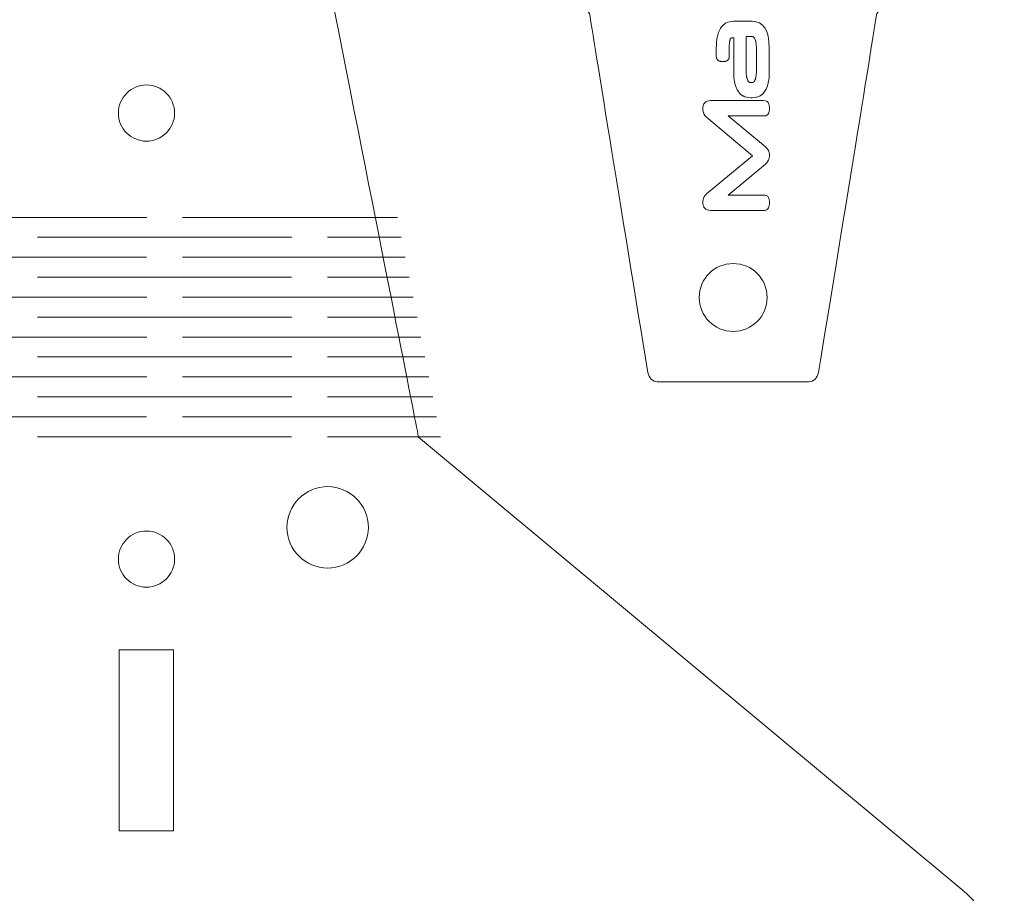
# Model space of a CAD drawing. Header units: inches. Extents: x -5.8 to 5.8, y -5.8 to 5.8.
# Tile 39 of 42: x 3.6 to 5.8, y 2.3 to 4.2. Entities that reach past the tile are written whole.
import ezdxf

# ---------------------------------------------------------------- set-up
doc = ezdxf.new("R2010")
doc.units = ezdxf.units.IN
doc.header["$MEASUREMENT"] = 0
doc.layers.add('VIEW_HATCHES', color=7, linetype='Continuous')

msp = doc.modelspace()

# ---------------------------------------------------------------- linework, layer by layer
at = {"layer": 'VIEW_HATCHES', "color": 4, "lineweight": 5}
for points in [[(2.1138, 0.9065), (2.1138, 0.9065), (0.9333, 1.8903), (0.9333, 1.8903), (0.9333, 1.8903), (0.8749, 1.9389), (0.841, 2.0109), (0.841, 2.0869), (0.841, 2.0869), (0.8409, 2.1629), (0.875, 2.2353), (0.9333, 2.284), (0.9333, 2.284), (0.9333, 2.284), (2.1138, 3.2677), (2.1138, 3.2677), (2.1138, 3.2677), (2.1138, 3.2677), (2.1138, 3.2677), (2.1138, 3.2677), (2.1138, 3.2677), (2.12, 3.2983), (2.4253, 4.8512), (2.5938, 5.6868), (2.5938, 5.6868), (2.6012, 5.7236), (2.6335, 5.75), (2.671, 5.75), (2.671, 5.75), (2.671, 5.75), (3.92, 5.75), (3.92, 5.75), (3.92, 5.75), (3.9575, 5.75), (3.9898, 5.7235), (3.9972, 5.6868), (3.9972, 5.6868), (4.2007, 4.6773), (4.471, 3.2983), (4.4772, 3.2677), (4.4772, 3.2677), (4.4772, 3.2677), (4.4772, 3.2677), (4.4772, 3.2677), (4.4772, 3.2677), (4.4772, 3.2677), (5.6577, 2.284), (5.6577, 2.284), (5.6577, 2.284), (5.7161, 2.2354), (5.7499, 2.1633), (5.75, 2.0874), (5.75, 2.0874), (5.7501, 2.0114), (5.716, 1.939), (5.6577, 1.8903), (5.6577, 1.8903), (5.6577, 1.8903), (4.4772, 0.9065), (4.4772, 0.9065), (4.4772, 0.9065), (4.4772, 0.9065), (4.4772, 0.9065), (4.4772, 0.9065), (4.4772, 0.9065), (4.471, 0.8759), (4.1554, -0.7278), (3.9972, -1.5126), (3.9972, -1.5126), (3.9898, -1.5493), (3.9575, -1.5757), (3.92, -1.5757), (3.92, -1.5757), (3.92, -1.5757), (2.6709, -1.5757), (2.6709, -1.5757), (2.6709, -1.5757), (2.6335, -1.5757), (2.6012, -1.5493), (2.5938, -1.5126), (2.5938, -1.5126), (2.3902, -0.5031), (2.1199, 0.8759), (2.1138, 0.9065), (2.1138, 0.9065), (2.1138, 0.9065), (2.1138, 0.9065), (2.1138, 0.9065)], [(5.4729, 4.9496), (5.4729, 4.9496), (5.7256, 4.6324), (5.7256, 4.6324), (5.7256, 4.6324), (5.7411, 4.6167), (5.75, 4.5935), (5.75, 4.5689), (5.75, 4.5689), (5.75, 4.5444), (5.741, 4.5211), (5.7256, 4.5054), (5.7256, 4.5054), (5.7256, 4.5054), (5.4729, 4.1882), (5.4729, 4.1882), (5.4729, 4.1882), (5.4729, 4.1882), (5.4729, 4.1882), (5.4729, 4.1882), (5.4729, 4.1882), (5.4713, 4.1783), (5.3907, 3.6776), (5.3462, 3.4082), (5.3462, 3.4082), (5.3442, 3.3963), (5.3357, 3.3878), (5.3258, 3.3878), (5.3258, 3.3878), (5.3258, 3.3878), (4.996, 3.3878), (4.996, 3.3878), (4.996, 3.3878), (4.9861, 3.3878), (4.9776, 3.3964), (4.9756, 3.4082), (4.9756, 3.4082), (4.9219, 3.7337), (4.8505, 4.1784), (4.8489, 4.1882), (4.8489, 4.1882), (4.8489, 4.1882), (4.8489, 4.1882), (4.8489, 4.1882), (4.8489, 4.1882), (4.8489, 4.1882), (4.5968, 4.5054), (4.5968, 4.5054), (4.5968, 4.5054), (4.5814, 4.5211), (4.5725, 4.5443), (4.5724, 4.5689), (4.5724, 4.5689), (4.5724, 4.5934), (4.5814, 4.6167), (4.5968, 4.6324), (4.5968, 4.6324), (4.5968, 4.6324), (4.8489, 4.9496), (4.8489, 4.9496), (4.8489, 4.9496), (4.8489, 4.9496), (4.8489, 4.9496), (4.8489, 4.9496), (4.8489, 4.9496), (4.8505, 4.9595), (4.9339, 5.4766), (4.9756, 5.7296), (4.9756, 5.7296), (4.9776, 5.7415), (4.9861, 5.75), (4.996, 5.75), (4.996, 5.75), (4.996, 5.75), (5.3258, 5.75), (5.3258, 5.75), (5.3258, 5.75), (5.3357, 5.75), (5.3442, 5.7414), (5.3462, 5.7296), (5.3462, 5.7296), (5.3999, 5.4041), (5.4713, 4.9594), (5.4729, 4.9496), (5.4729, 4.9496), (5.4729, 4.9496), (5.4729, 4.9496), (5.4729, 4.9496)]]:
    msp.add_open_spline(points, degree=3, knots=[0, 0, 0, 0, 0.045455, 0.045455, 0.045455, 0.045455, 0.090909, 0.090909, 0.090909, 0.090909, 0.136364, 0.136364, 0.136364, 0.136364, 0.181818, 0.181818, 0.181818, 0.181818, 0.227273, 0.227273, 0.227273, 0.227273, 0.272727, 0.272727, 0.272727, 0.272727, 0.318182, 0.318182, 0.318182, 0.318182, 0.363636, 0.363636, 0.363636, 0.363636, 0.409091, 0.409091, 0.409091, 0.409091, 0.454545, 0.454545, 0.454545, 0.454545, 0.5, 0.5, 0.5, 0.5, 0.545455, 0.545455, 0.545455, 0.545455, 0.590909, 0.590909, 0.590909, 0.590909, 0.636364, 0.636364, 0.636364, 0.636364, 0.681818, 0.681818, 0.681818, 0.681818, 0.727273, 0.727273, 0.727273, 0.727273, 0.772727, 0.772727, 0.772727, 0.772727, 0.818182, 0.818182, 0.818182, 0.818182, 0.863636, 0.863636, 0.863636, 0.863636, 0.909091, 0.909091, 0.909091, 0.909091, 0.954545, 0.954545, 0.954545, 0.954545, 1, 1, 1, 1], dxfattribs=at)
at = {"layer": 'VIEW_HATCHES', "color": 3, "lineweight": 5}
for points, knots in [([(5.2393, 4.0625), (5.2393, 4.0534), (5.2386, 4.0453), (5.2371, 4.0384), (5.2371, 4.0384), (5.2369, 4.0372), (5.2366, 4.0361), (5.2364, 4.035), (5.2364, 4.035), (5.2349, 4.0295), (5.233, 4.0247), (5.2305, 4.0207), (5.2305, 4.0207), (5.2305, 4.0207), (5.2305, 4.0206), (5.2305, 4.0206), (5.2305, 4.0206), (5.2305, 4.0206), (5.2305, 4.0206), (5.2305, 4.0206), (5.2305, 4.0206), (5.2296, 4.0192), (5.2287, 4.0179), (5.2277, 4.0166), (5.2277, 4.0166), (5.2267, 4.0154), (5.2256, 4.0143), (5.2245, 4.0132), (5.2245, 4.0132), (5.2245, 4.0132), (5.2245, 4.0132), (5.2245, 4.0132), (5.2245, 4.0132), (5.2186, 4.0079), (5.2112, 4.0052), (5.2022, 4.0052), (5.2022, 4.0052), (5.2022, 4.0052), (5.2019, 4.0052), (5.2019, 4.0052), (5.2019, 4.0052), (5.2019, 4.0052), (5.2019, 4.0052), (5.2019, 4.0052), (5.2019, 4.0052), (5.2019, 4.0052), (5.1995, 4.0052), (5.1995, 4.0052), (5.1995, 4.0052), (5.1995, 4.0052), (5.1995, 4.0052), (5.1995, 4.0052), (5.1995, 4.0052), (5.1995, 4.0052), (5.1992, 4.0052), (5.1992, 4.0052), (5.1992, 4.0052), (5.1992, 4.0052), (5.1992, 4.0052), (5.1992, 4.0052), (5.1992, 4.0052), (5.1992, 4.0052), (5.1992, 4.0052), (5.1992, 4.0052), (5.1992, 4.0052), (5.1929, 4.0052), (5.1874, 4.0065), (5.1827, 4.0091), (5.1827, 4.0091), (5.1819, 4.0095), (5.1811, 4.0099), (5.1804, 4.0104), (5.1804, 4.0104), (5.1767, 4.0129), (5.1735, 4.0163), (5.1708, 4.0206), (5.1708, 4.0206), (5.1708, 4.0206), (5.1708, 4.0206), (5.1708, 4.0206), (5.1708, 4.0206), (5.1708, 4.0206), (5.1708, 4.0207), (5.1708, 4.0207), (5.1708, 4.0207), (5.17, 4.022), (5.1692, 4.0234), (5.1685, 4.025), (5.1685, 4.025), (5.1685, 4.025), (5.1685, 4.025), (5.1685, 4.025), (5.1685, 4.025), (5.1678, 4.0265), (5.1672, 4.0281), (5.1666, 4.0298), (5.1666, 4.0298), (5.1636, 4.0384), (5.162, 4.0493), (5.162, 4.0625), (5.162, 4.0625), (5.162, 4.0625), (5.162, 4.0625), (5.162, 4.0625), (5.162, 4.0625), (5.162, 4.0625), (5.162, 4.0628), (5.162, 4.0628), (5.162, 4.0628), (5.162, 4.0628), (5.162, 4.1352), (5.162, 4.1352), (5.162, 4.1352), (5.162, 4.1352), (5.1564, 4.1352), (5.1564, 4.1352), (5.1564, 4.1352), (5.1564, 4.1352), (5.1564, 4.1352), (5.1564, 4.1352), (5.1564, 4.1352), (5.1564, 4.1352), (5.1564, 4.1352), (5.1564, 4.1352), (5.1564, 4.1352), (5.1563, 4.1352), (5.1563, 4.1352), (5.1563, 4.1351), (5.1563, 4.1351), (5.1562, 4.1351), (5.1561, 4.1351), (5.1561, 4.135), (5.1561, 4.135), (5.1561, 4.135), (5.1561, 4.135), (5.1561, 4.135), (5.1561, 4.135), (5.1557, 4.1348), (5.1552, 4.1344), (5.1551, 4.1342), (5.1551, 4.1342), (5.1551, 4.1342), (5.155, 4.134), (5.155, 4.134), (5.155, 4.134), (5.155, 4.134), (5.155, 4.134), (5.155, 4.134), (5.155, 4.134), (5.155, 4.134), (5.155, 4.1339), (5.155, 4.1339), (5.155, 4.1339), (5.155, 4.1339), (5.155, 4.1339), (5.155, 4.1339), (5.155, 4.1339), (5.155, 4.1339), (5.1549, 4.1337), (5.1549, 4.1337), (5.1549, 4.1337), (5.1549, 4.1337), (5.1549, 4.1337), (5.1549, 4.1337), (5.1549, 4.1337), (5.1547, 4.1333), (5.1546, 4.1329), (5.1544, 4.1325), (5.1544, 4.1325), (5.1544, 4.1325), (5.1544, 4.1325), (5.1544, 4.1325), (5.1544, 4.1325), (5.1544, 4.1325), (5.1544, 4.1324), (5.1544, 4.1324), (5.1544, 4.1324), (5.1544, 4.1324), (5.1544, 4.1324), (5.1544, 4.1324), (5.1544, 4.1324), (5.1544, 4.1324), (5.1543, 4.1322), (5.1543, 4.1322), (5.1543, 4.1322), (5.1543, 4.1322), (5.1543, 4.1319), (5.1543, 4.1319), (5.1543, 4.1319), (5.1541, 4.1315), (5.154, 4.1309), (5.1538, 4.1303), (5.1538, 4.1303), (5.1538, 4.1303), (5.1538, 4.1303), (5.1538, 4.1303), (5.1538, 4.1303), (5.1537, 4.1297), (5.1536, 4.1291), (5.1534, 4.1284), (5.1534, 4.1284), (5.1533, 4.1278), (5.1532, 4.1271), (5.1531, 4.1264), (5.1531, 4.1264), (5.1526, 4.1227), (5.1524, 4.1183), (5.1524, 4.1131), (5.1524, 4.1131), (5.1524, 4.1131), (5.1524, 4.0954), (5.1524, 4.0954), (5.1524, 4.0954), (5.1524, 4.0954), (5.1524, 4.0951), (5.1524, 4.0951), (5.1524, 4.0951), (5.1524, 4.0951), (5.1524, 4.0951), (5.1524, 4.0951), (5.1524, 4.0951), (5.1523, 4.093), (5.1519, 4.0911), (5.1512, 4.0896), (5.1512, 4.0896), (5.1512, 4.0896), (5.1512, 4.0896), (5.1512, 4.0896), (5.1512, 4.0896), (5.1511, 4.0893), (5.1509, 4.0891), (5.1508, 4.0888), (5.1508, 4.0888), (5.1508, 4.0888), (5.1508, 4.0888), (5.1508, 4.0888), (5.1508, 4.0888), (5.1501, 4.0877), (5.1492, 4.0867), (5.148, 4.086), (5.148, 4.086), (5.148, 4.086), (5.148, 4.086), (5.148, 4.086), (5.148, 4.086), (5.148, 4.086), (5.1477, 4.0859), (5.1477, 4.0859), (5.1477, 4.0859), (5.1477, 4.0859), (5.1477, 4.0858), (5.1477, 4.0858), (5.1477, 4.0858), (5.1477, 4.0858), (5.1477, 4.0858), (5.1477, 4.0858), (5.1477, 4.0858), (5.1477, 4.0858), (5.1477, 4.0858), (5.1477, 4.0858), (5.1477, 4.0858), (5.1477, 4.0858), (5.1475, 4.0857), (5.1475, 4.0857), (5.1475, 4.0857), (5.1475, 4.0857), (5.1475, 4.0857), (5.1475, 4.0857), (5.1475, 4.0857), (5.1475, 4.0857), (5.1475, 4.0857), (5.1475, 4.0857), (5.1475, 4.0857), (5.1475, 4.0857), (5.1473, 4.0856), (5.1473, 4.0856), (5.1473, 4.0856), (5.1473, 4.0856), (5.1473, 4.0856), (5.1473, 4.0856), (5.1473, 4.0856), (5.147, 4.0855), (5.1467, 4.0854), (5.1465, 4.0853), (5.1465, 4.0853), (5.1465, 4.0853), (5.1465, 4.0853), (5.1465, 4.0853), (5.1465, 4.0853), (5.1465, 4.0853), (5.1465, 4.0852), (5.1465, 4.0852), (5.1465, 4.0852), (5.1465, 4.0852), (5.1465, 4.0852), (5.1465, 4.0852), (5.1465, 4.0852), (5.1465, 4.0852), (5.1464, 4.0852), (5.1464, 4.0852), (5.1464, 4.0852), (5.1464, 4.0852), (5.1463, 4.0852), (5.1463, 4.0852), (5.1463, 4.0852), (5.1463, 4.0852), (5.1462, 4.0851), (5.1462, 4.0851), (5.1462, 4.0851), (5.1462, 4.0851), (5.1462, 4.0851), (5.1462, 4.0851), (5.1462, 4.0851), (5.1459, 4.085), (5.1456, 4.0849), (5.1453, 4.0848), (5.1453, 4.0848), (5.1453, 4.0848), (5.1453, 4.0848), (5.1453, 4.0848), (5.1453, 4.0848), (5.1453, 4.0848), (5.1453, 4.0848), (5.1453, 4.0848), (5.1453, 4.0848), (5.1453, 4.0848), (5.1453, 4.0848), (5.1453, 4.0848), (5.1453, 4.0848), (5.145, 4.0847), (5.1447, 4.0846), (5.1444, 4.0846), (5.1444, 4.0846), (5.1442, 4.0845), (5.1439, 4.0844), (5.1436, 4.0844), (5.1436, 4.0844), (5.1421, 4.0841), (5.1404, 4.0839), (5.1384, 4.0839), (5.1384, 4.0839), (5.1384, 4.0839), (5.1384, 4.0839), (5.1384, 4.0839), (5.1384, 4.0839), (5.1384, 4.0839), (5.1384, 4.0839), (5.1384, 4.0839), (5.1384, 4.0839), (5.1364, 4.0839), (5.1346, 4.0841), (5.1331, 4.0844), (5.1331, 4.0844), (5.1328, 4.0845), (5.1325, 4.0845), (5.1323, 4.0846), (5.1323, 4.0846), (5.131, 4.0849), (5.1299, 4.0853), (5.129, 4.0858), (5.129, 4.0858), (5.129, 4.0858), (5.129, 4.0858), (5.129, 4.0858), (5.129, 4.0858), (5.129, 4.0858), (5.129, 4.0858), (5.129, 4.0858), (5.129, 4.0858), (5.1287, 4.086), (5.1285, 4.0861), (5.1283, 4.0863), (5.1283, 4.0863), (5.1281, 4.0864), (5.1279, 4.0866), (5.1277, 4.0868), (5.1277, 4.0868), (5.1277, 4.0868), (5.1277, 4.0868), (5.1277, 4.0868), (5.1277, 4.0868), (5.1266, 4.0876), (5.1258, 4.0888), (5.1252, 4.0901), (5.1252, 4.0901), (5.1252, 4.0901), (5.1252, 4.0901), (5.1252, 4.0901), (5.1252, 4.0901), (5.1252, 4.0901), (5.1252, 4.0901), (5.1252, 4.0901), (5.1252, 4.0901), (5.1252, 4.0904), (5.1251, 4.0906), (5.125, 4.0908), (5.125, 4.0908), (5.1249, 4.091), (5.1249, 4.0912), (5.1248, 4.0915), (5.1248, 4.0915), (5.1245, 4.0926), (5.1243, 4.0938), (5.1243, 4.0951), (5.1243, 4.0951), (5.1243, 4.0951), (5.1243, 4.0951), (5.1243, 4.0951), (5.1243, 4.0951), (5.1243, 4.0951), (5.1243, 4.0954), (5.1243, 4.0954), (5.1243, 4.0954), (5.1243, 4.0954), (5.1243, 4.1138), (5.1243, 4.1138), (5.1243, 4.1138), (5.1243, 4.1138), (5.1243, 4.1138), (5.1243, 4.1138), (5.1243, 4.1138), (5.1243, 4.1138), (5.1243, 4.1141), (5.1243, 4.1141), (5.1243, 4.1141), (5.1243, 4.1141), (5.1243, 4.1141), (5.1243, 4.1141), (5.1243, 4.1141), (5.1243, 4.1202), (5.1247, 4.1258), (5.1253, 4.1309), (5.1253, 4.1309), (5.1255, 4.1326), (5.1258, 4.1342), (5.126, 4.1358), (5.126, 4.1358), (5.1275, 4.1439), (5.1299, 4.1506), (5.1331, 4.156), (5.1331, 4.156), (5.1331, 4.156), (5.1331, 4.156), (5.1331, 4.156), (5.1331, 4.156), (5.1331, 4.156), (5.1331, 4.156), (5.1331, 4.156), (5.1331, 4.156), (5.1334, 4.1565), (5.1337, 4.1569), (5.134, 4.1574), (5.134, 4.1574), (5.1343, 4.1578), (5.1347, 4.1583), (5.135, 4.1587), (5.135, 4.1587), (5.1366, 4.1609), (5.1385, 4.1628), (5.1405, 4.1645), (5.1405, 4.1645), (5.1405, 4.1645), (5.1405, 4.1645), (5.1405, 4.1645), (5.1405, 4.1645), (5.1405, 4.1645), (5.1405, 4.1645), (5.1405, 4.1645), (5.1405, 4.1645), (5.1405, 4.1645), (5.1405, 4.1645), (5.1405, 4.1645), (5.1405, 4.1645), (5.1413, 4.1651), (5.1421, 4.1657), (5.143, 4.1663), (5.143, 4.1663), (5.1438, 4.1669), (5.1447, 4.1674), (5.1456, 4.1678), (5.1456, 4.1678), (5.1502, 4.1702), (5.1555, 4.1714), (5.1615, 4.1714), (5.1615, 4.1714), (5.1615, 4.1714), (5.2022, 4.1714), (5.2022, 4.1714), (5.2022, 4.1714), (5.2269, 4.1714), (5.2393, 4.1523), (5.2393, 4.1141), (5.2393, 4.1141), (5.2393, 4.1141), (5.2393, 4.1141), (5.2393, 4.1141), (5.2393, 4.1141), (5.2393, 4.1141), (5.2393, 4.1138), (5.2393, 4.1138), (5.2393, 4.1138), (5.2393, 4.1138), (5.2394, 4.0628), (5.2394, 4.0628), (5.2394, 4.0628), (5.2394, 4.0628), (5.2394, 4.0625), (5.2394, 4.0625), (5.2394, 4.0625), (5.2394, 4.0625), (5.2393, 4.0625), (5.2393, 4.0625)], [0, 0, 0, 0, 0.007812, 0.007812, 0.007812, 0.007812, 0.015625, 0.015625, 0.015625, 0.015625, 0.023438, 0.023438, 0.023438, 0.023438, 0.03125, 0.03125, 0.03125, 0.03125, 0.039062, 0.039062, 0.039062, 0.039062, 0.046875, 0.046875, 0.046875, 0.046875, 0.054688, 0.054688, 0.054688, 0.054688, 0.0625, 0.0625, 0.0625, 0.0625, 0.070312, 0.070312, 0.070312, 0.070312, 0.078125, 0.078125, 0.078125, 0.078125, 0.085938, 0.085938, 0.085938, 0.085938, 0.09375, 0.09375, 0.09375, 0.09375, 0.101562, 0.101562, 0.101562, 0.101562, 0.109375, 0.109375, 0.109375, 0.109375, 0.117188, 0.117188, 0.117188, 0.117188, 0.125, 0.125, 0.125, 0.125, 0.132812, 0.132812, 0.132812, 0.132812, 0.140625, 0.140625, 0.140625, 0.140625, 0.148438, 0.148438, 0.148438, 0.148438, 0.15625, 0.15625, 0.15625, 0.15625, 0.164062, 0.164062, 0.164062, 0.164062, 0.171875, 0.171875, 0.171875, 0.171875, 0.179688, 0.179688, 0.179688, 0.179688, 0.1875, 0.1875, 0.1875, 0.1875, 0.195312, 0.195312, 0.195312, 0.195312, 0.203125, 0.203125, 0.203125, 0.203125, 0.210938, 0.210938, 0.210938, 0.210938, 0.21875, 0.21875, 0.21875, 0.21875, 0.226562, 0.226562, 0.226562, 0.226562, 0.234375, 0.234375, 0.234375, 0.234375, 0.242188, 0.242188, 0.242188, 0.242188, 0.25, 0.25, 0.25, 0.25, 0.257812, 0.257812, 0.257812, 0.257812, 0.265625, 0.265625, 0.265625, 0.265625, 0.273438, 0.273438, 0.273438, 0.273438, 0.28125, 0.28125, 0.28125, 0.28125, 0.289062, 0.289062, 0.289062, 0.289062, 0.296875, 0.296875, 0.296875, 0.296875, 0.304688, 0.304688, 0.304688, 0.304688, 0.3125, 0.3125, 0.3125, 0.3125, 0.320312, 0.320312, 0.320312, 0.320312, 0.328125, 0.328125, 0.328125, 0.328125, 0.335938, 0.335938, 0.335938, 0.335938, 0.34375, 0.34375, 0.34375, 0.34375, 0.351562, 0.351562, 0.351562, 0.351562, 0.359375, 0.359375, 0.359375, 0.359375, 0.367188, 0.367188, 0.367188, 0.367188, 0.375, 0.375, 0.375, 0.375, 0.382812, 0.382812, 0.382812, 0.382812, 0.390625, 0.390625, 0.390625, 0.390625, 0.398438, 0.398438, 0.398438, 0.398438, 0.40625, 0.40625, 0.40625, 0.40625, 0.414062, 0.414062, 0.414062, 0.414062, 0.421875, 0.421875, 0.421875, 0.421875, 0.429688, 0.429688, 0.429688, 0.429688, 0.4375, 0.4375, 0.4375, 0.4375, 0.445312, 0.445312, 0.445312, 0.445312, 0.453125, 0.453125, 0.453125, 0.453125, 0.460938, 0.460938, 0.460938, 0.460938, 0.46875, 0.46875, 0.46875, 0.46875, 0.476562, 0.476562, 0.476562, 0.476562, 0.484375, 0.484375, 0.484375, 0.484375, 0.492188, 0.492188, 0.492188, 0.492188, 0.5, 0.5, 0.5, 0.5, 0.507812, 0.507812, 0.507812, 0.507812, 0.515625, 0.515625, 0.515625, 0.515625, 0.523438, 0.523438, 0.523438, 0.523438, 0.53125, 0.53125, 0.53125, 0.53125, 0.539062, 0.539062, 0.539062, 0.539062, 0.546875, 0.546875, 0.546875, 0.546875, 0.554688, 0.554688, 0.554688, 0.554688, 0.5625, 0.5625, 0.5625, 0.5625, 0.570312, 0.570312, 0.570312, 0.570312, 0.578125, 0.578125, 0.578125, 0.578125, 0.585938, 0.585938, 0.585938, 0.585938, 0.59375, 0.59375, 0.59375, 0.59375, 0.601562, 0.601562, 0.601562, 0.601562, 0.609375, 0.609375, 0.609375, 0.609375, 0.617188, 0.617188, 0.617188, 0.617188, 0.625, 0.625, 0.625, 0.625, 0.632812, 0.632812, 0.632812, 0.632812, 0.640625, 0.640625, 0.640625, 0.640625, 0.648438, 0.648438, 0.648438, 0.648438, 0.65625, 0.65625, 0.65625, 0.65625, 0.664062, 0.664062, 0.664062, 0.664062, 0.671875, 0.671875, 0.671875, 0.671875, 0.679688, 0.679688, 0.679688, 0.679688, 0.6875, 0.6875, 0.6875, 0.6875, 0.695312, 0.695312, 0.695312, 0.695312, 0.703125, 0.703125, 0.703125, 0.703125, 0.710938, 0.710938, 0.710938, 0.710938, 0.71875, 0.71875, 0.71875, 0.71875, 0.726562, 0.726562, 0.726562, 0.726562, 0.734375, 0.734375, 0.734375, 0.734375, 0.742188, 0.742188, 0.742188, 0.742188, 0.75, 0.75, 0.75, 0.75, 0.757812, 0.757812, 0.757812, 0.757812, 0.765625, 0.765625, 0.765625, 0.765625, 0.773438, 0.773438, 0.773438, 0.773438, 0.78125, 0.78125, 0.78125, 0.78125, 0.789062, 0.789062, 0.789062, 0.789062, 0.796875, 0.796875, 0.796875, 0.796875, 0.804688, 0.804688, 0.804688, 0.804688, 0.8125, 0.8125, 0.8125, 0.8125, 0.820312, 0.820312, 0.820312, 0.820312, 0.828125, 0.828125, 0.828125, 0.828125, 0.835938, 0.835938, 0.835938, 0.835938, 0.84375, 0.84375, 0.84375, 0.84375, 0.851562, 0.851562, 0.851562, 0.851562, 0.859375, 0.859375, 0.859375, 0.859375, 0.867188, 0.867188, 0.867188, 0.867188, 0.875, 0.875, 0.875, 0.875, 0.882812, 0.882812, 0.882812, 0.882812, 0.890625, 0.890625, 0.890625, 0.890625, 0.898438, 0.898438, 0.898438, 0.898438, 0.90625, 0.90625, 0.90625, 0.90625, 0.914062, 0.914062, 0.914062, 0.914062, 0.921875, 0.921875, 0.921875, 0.921875, 0.929688, 0.929688, 0.929688, 0.929688, 0.9375, 0.9375, 0.9375, 0.9375, 0.945312, 0.945312, 0.945312, 0.945312, 0.953125, 0.953125, 0.953125, 0.953125, 0.960938, 0.960938, 0.960938, 0.960938, 0.96875, 0.96875, 0.96875, 0.96875, 0.976562, 0.976562, 0.976562, 0.976562, 0.984375, 0.984375, 0.984375, 0.984375, 0.992188, 0.992188, 0.992188, 0.992188, 1, 1, 1, 1]), ([(5.2113, 4.1131), (5.2113, 4.1131), (5.2113, 4.1131), (5.2113, 4.1131), (5.2113, 4.1131), (5.2113, 4.1131), (5.2113, 4.1134), (5.2113, 4.1134), (5.2113, 4.1134), (5.2113, 4.1134), (5.2113, 4.1134), (5.2113, 4.1134), (5.2113, 4.1134), (5.2113, 4.1153), (5.2112, 4.117), (5.2111, 4.1187), (5.2111, 4.1187), (5.2111, 4.1187), (5.2111, 4.1187), (5.2111, 4.1187), (5.2111, 4.1187), (5.2111, 4.1191), (5.2111, 4.1196), (5.2111, 4.12), (5.2111, 4.12), (5.2109, 4.1221), (5.2107, 4.1241), (5.2103, 4.1259), (5.2103, 4.1259), (5.2103, 4.1259), (5.2103, 4.1259), (5.2103, 4.1259), (5.2103, 4.1259), (5.2103, 4.1259), (5.2103, 4.1261), (5.2103, 4.1261), (5.2103, 4.1261), (5.2103, 4.1261), (5.2103, 4.1264), (5.2103, 4.1264), (5.2103, 4.1264), (5.2102, 4.1268), (5.2101, 4.1271), (5.21, 4.1275), (5.21, 4.1275), (5.21, 4.1275), (5.21, 4.1275), (5.21, 4.1275), (5.21, 4.1275), (5.21, 4.1275), (5.21, 4.1275), (5.21, 4.1275), (5.21, 4.1275), (5.21, 4.1275), (5.21, 4.1275), (5.21, 4.1275), (5.21, 4.1275), (5.2099, 4.1279), (5.2099, 4.1282), (5.2098, 4.1286), (5.2098, 4.1286), (5.2097, 4.1289), (5.2096, 4.1292), (5.2095, 4.1296), (5.2095, 4.1296), (5.209, 4.1312), (5.2085, 4.1326), (5.2079, 4.1337), (5.2079, 4.1337), (5.2079, 4.1337), (5.2079, 4.1337), (5.2079, 4.1337), (5.2079, 4.1337), (5.2079, 4.1337), (5.2079, 4.1337), (5.2079, 4.1337), (5.2079, 4.1337), (5.2077, 4.1339), (5.2076, 4.1342), (5.2074, 4.1344), (5.2074, 4.1344), (5.2073, 4.1347), (5.2071, 4.1349), (5.207, 4.1351), (5.207, 4.1351), (5.2062, 4.1362), (5.2055, 4.137), (5.2047, 4.1376), (5.2047, 4.1376), (5.2047, 4.1376), (5.2044, 4.1378), (5.2044, 4.1378), (5.2044, 4.1378), (5.2044, 4.1378), (5.2043, 4.1379), (5.2043, 4.1379), (5.2043, 4.1379), (5.2042, 4.1379), (5.2041, 4.138), (5.204, 4.138), (5.204, 4.138), (5.2034, 4.1383), (5.2028, 4.1385), (5.2022, 4.1385), (5.2022, 4.1385), (5.2022, 4.1385), (5.1893, 4.1385), (5.1893, 4.1385), (5.1893, 4.1385), (5.1893, 4.1385), (5.1893, 4.0636), (5.1893, 4.0636), (5.1893, 4.0636), (5.1893, 4.0636), (5.1893, 4.0635), (5.1893, 4.0635), (5.1893, 4.0635), (5.1893, 4.0635), (5.1893, 4.0632), (5.1893, 4.0632), (5.1893, 4.0632), (5.1893, 4.0632), (5.1893, 4.0632), (5.1893, 4.0632), (5.1893, 4.0632), (5.1893, 4.0614), (5.1894, 4.0596), (5.1894, 4.0579), (5.1894, 4.0579), (5.1895, 4.0575), (5.1895, 4.0571), (5.1895, 4.0566), (5.1895, 4.0566), (5.1897, 4.0545), (5.1899, 4.0525), (5.1902, 4.0507), (5.1902, 4.0507), (5.1902, 4.0507), (5.1902, 4.0507), (5.1902, 4.0507), (5.1902, 4.0507), (5.1902, 4.0507), (5.1903, 4.0505), (5.1903, 4.0505), (5.1903, 4.0505), (5.1903, 4.0505), (5.1903, 4.0505), (5.1903, 4.0505), (5.1903, 4.0505), (5.1903, 4.0505), (5.1903, 4.0502), (5.1903, 4.0502), (5.1903, 4.0502), (5.1904, 4.0498), (5.1905, 4.0495), (5.1905, 4.0491), (5.1905, 4.0491), (5.1905, 4.0491), (5.1905, 4.0491), (5.1905, 4.0491), (5.1905, 4.0491), (5.1906, 4.0487), (5.1907, 4.0484), (5.1908, 4.0481), (5.1908, 4.0481), (5.1908, 4.0481), (5.1908, 4.048), (5.1908, 4.048), (5.1908, 4.048), (5.1909, 4.0477), (5.1909, 4.0474), (5.191, 4.0471), (5.191, 4.0471), (5.1915, 4.0454), (5.192, 4.044), (5.1927, 4.0429), (5.1927, 4.0429), (5.1927, 4.0429), (5.1927, 4.0429), (5.1927, 4.0429), (5.1927, 4.0429), (5.1927, 4.0429), (5.1927, 4.0429), (5.1927, 4.0429), (5.1927, 4.0429), (5.1927, 4.0429), (5.1927, 4.0429), (5.1927, 4.0429), (5.1927, 4.0429), (5.1927, 4.0429), (5.1929, 4.0425), (5.1929, 4.0425), (5.1929, 4.0425), (5.1929, 4.0425), (5.1931, 4.0421), (5.1931, 4.0421), (5.1931, 4.0421), (5.1935, 4.0415), (5.1939, 4.0409), (5.1943, 4.0405), (5.1943, 4.0405), (5.1943, 4.0405), (5.1943, 4.0405), (5.1943, 4.0405), (5.1943, 4.0405), (5.1943, 4.0405), (5.1943, 4.0405), (5.1943, 4.0405), (5.1943, 4.0405), (5.1943, 4.0405), (5.1945, 4.0402), (5.1945, 4.0402), (5.1945, 4.0402), (5.1945, 4.0402), (5.1945, 4.0402), (5.1945, 4.0402), (5.1945, 4.0402), (5.1945, 4.0402), (5.1947, 4.04), (5.1947, 4.04), (5.1947, 4.04), (5.1947, 4.04), (5.1947, 4.04), (5.1947, 4.04), (5.1947, 4.04), (5.195, 4.0396), (5.1954, 4.0393), (5.1958, 4.039), (5.1958, 4.039), (5.1958, 4.039), (5.196, 4.0389), (5.196, 4.0389), (5.196, 4.0389), (5.1961, 4.0388), (5.1963, 4.0387), (5.1964, 4.0386), (5.1964, 4.0386), (5.1966, 4.0385), (5.1968, 4.0384), (5.197, 4.0384), (5.197, 4.0384), (5.197, 4.0384), (5.197, 4.0384), (5.197, 4.0384), (5.197, 4.0384), (5.1975, 4.0382), (5.1979, 4.0381), (5.1984, 4.0381), (5.1984, 4.0381), (5.1984, 4.0381), (5.2022, 4.0381), (5.2022, 4.0381), (5.2022, 4.0381), (5.2022, 4.0381), (5.2022, 4.0381), (5.2022, 4.0381), (5.2022, 4.0381), (5.2022, 4.0381), (5.2025, 4.0381), (5.2025, 4.0381), (5.2025, 4.0381), (5.2025, 4.0381), (5.2025, 4.0381), (5.2025, 4.0381), (5.2025, 4.0381), (5.2027, 4.0382), (5.203, 4.0382), (5.2032, 4.0383), (5.2032, 4.0383), (5.2033, 4.0383), (5.2034, 4.0383), (5.2035, 4.0384), (5.2035, 4.0384), (5.2039, 4.0385), (5.2043, 4.0387), (5.2047, 4.039), (5.2047, 4.039), (5.2047, 4.039), (5.2047, 4.039), (5.2047, 4.039), (5.2047, 4.039), (5.2047, 4.039), (5.2048, 4.0391), (5.2048, 4.0391), (5.2048, 4.0391), (5.2048, 4.0391), (5.205, 4.0392), (5.205, 4.0392), (5.205, 4.0392), (5.2052, 4.0394), (5.2054, 4.0397), (5.2057, 4.0399), (5.2057, 4.0399), (5.2057, 4.0399), (5.2057, 4.0399), (5.2057, 4.0399), (5.2057, 4.0399), (5.2058, 4.04), (5.2059, 4.0401), (5.206, 4.0403), (5.206, 4.0403), (5.2061, 4.0404), (5.2062, 4.0405), (5.2063, 4.0406), (5.2063, 4.0406), (5.2068, 4.0413), (5.2073, 4.042), (5.2078, 4.0429), (5.2078, 4.0429), (5.2078, 4.0429), (5.2078, 4.0429), (5.2078, 4.0429), (5.2078, 4.0429), (5.2078, 4.0429), (5.2079, 4.0429), (5.2079, 4.0429), (5.2079, 4.0429), (5.2079, 4.0429), (5.2079, 4.0429), (5.2079, 4.0429), (5.2079, 4.0429), (5.2079, 4.0429), (5.2079, 4.043), (5.2079, 4.043), (5.2079, 4.043), (5.2079, 4.043), (5.2079, 4.043), (5.2079, 4.043), (5.2079, 4.043), (5.2079, 4.043), (5.2079, 4.043), (5.2079, 4.043), (5.2079, 4.043), (5.2079, 4.043), (5.2079, 4.043), (5.2079, 4.043), (5.2079, 4.043), (5.2079, 4.043), (5.208, 4.0432), (5.208, 4.0432), (5.208, 4.0432), (5.208, 4.0432), (5.2081, 4.0434), (5.2081, 4.0434), (5.2081, 4.0434), (5.2083, 4.0438), (5.2085, 4.0442), (5.2087, 4.0446), (5.2087, 4.0446), (5.2087, 4.0446), (5.2087, 4.0446), (5.2087, 4.0446), (5.2087, 4.0446), (5.2087, 4.0446), (5.2087, 4.0447), (5.2087, 4.0447), (5.2087, 4.0447), (5.2087, 4.0447), (5.2088, 4.0449), (5.2088, 4.0449), (5.2088, 4.0449), (5.2088, 4.0449), (5.2088, 4.0449), (5.2088, 4.0449), (5.2088, 4.0449), (5.2088, 4.0449), (5.2089, 4.0452), (5.2089, 4.0452), (5.2089, 4.0452), (5.2089, 4.0452), (5.2089, 4.0452), (5.2089, 4.0452), (5.2089, 4.0452), (5.2091, 4.0457), (5.2093, 4.0462), (5.2094, 4.0467), (5.2094, 4.0467), (5.2094, 4.0467), (5.2094, 4.0467), (5.2094, 4.0467), (5.2094, 4.0467), (5.2096, 4.0473), (5.2098, 4.0479), (5.2099, 4.0486), (5.2099, 4.0486), (5.2101, 4.0492), (5.2102, 4.0499), (5.2103, 4.0505), (5.2103, 4.0505), (5.211, 4.0541), (5.2113, 4.0584), (5.2113, 4.0636), (5.2113, 4.0636), (5.2113, 4.0636), (5.2113, 4.1131), (5.2113, 4.1131)], [0, 0, 0, 0, 0.010101, 0.010101, 0.010101, 0.010101, 0.020202, 0.020202, 0.020202, 0.020202, 0.030303, 0.030303, 0.030303, 0.030303, 0.040404, 0.040404, 0.040404, 0.040404, 0.050505, 0.050505, 0.050505, 0.050505, 0.060606, 0.060606, 0.060606, 0.060606, 0.070707, 0.070707, 0.070707, 0.070707, 0.080808, 0.080808, 0.080808, 0.080808, 0.090909, 0.090909, 0.090909, 0.090909, 0.10101, 0.10101, 0.10101, 0.10101, 0.111111, 0.111111, 0.111111, 0.111111, 0.121212, 0.121212, 0.121212, 0.121212, 0.131313, 0.131313, 0.131313, 0.131313, 0.141414, 0.141414, 0.141414, 0.141414, 0.151515, 0.151515, 0.151515, 0.151515, 0.161616, 0.161616, 0.161616, 0.161616, 0.171717, 0.171717, 0.171717, 0.171717, 0.181818, 0.181818, 0.181818, 0.181818, 0.191919, 0.191919, 0.191919, 0.191919, 0.20202, 0.20202, 0.20202, 0.20202, 0.212121, 0.212121, 0.212121, 0.212121, 0.222222, 0.222222, 0.222222, 0.222222, 0.232323, 0.232323, 0.232323, 0.232323, 0.242424, 0.242424, 0.242424, 0.242424, 0.252525, 0.252525, 0.252525, 0.252525, 0.262626, 0.262626, 0.262626, 0.262626, 0.272727, 0.272727, 0.272727, 0.272727, 0.282828, 0.282828, 0.282828, 0.282828, 0.292929, 0.292929, 0.292929, 0.292929, 0.30303, 0.30303, 0.30303, 0.30303, 0.313131, 0.313131, 0.313131, 0.313131, 0.323232, 0.323232, 0.323232, 0.323232, 0.333333, 0.333333, 0.333333, 0.333333, 0.343434, 0.343434, 0.343434, 0.343434, 0.353535, 0.353535, 0.353535, 0.353535, 0.363636, 0.363636, 0.363636, 0.363636, 0.373737, 0.373737, 0.373737, 0.373737, 0.383838, 0.383838, 0.383838, 0.383838, 0.393939, 0.393939, 0.393939, 0.393939, 0.40404, 0.40404, 0.40404, 0.40404, 0.414141, 0.414141, 0.414141, 0.414141, 0.424242, 0.424242, 0.424242, 0.424242, 0.434343, 0.434343, 0.434343, 0.434343, 0.444444, 0.444444, 0.444444, 0.444444, 0.454545, 0.454545, 0.454545, 0.454545, 0.464646, 0.464646, 0.464646, 0.464646, 0.474747, 0.474747, 0.474747, 0.474747, 0.484848, 0.484848, 0.484848, 0.484848, 0.494949, 0.494949, 0.494949, 0.494949, 0.505051, 0.505051, 0.505051, 0.505051, 0.515152, 0.515152, 0.515152, 0.515152, 0.525253, 0.525253, 0.525253, 0.525253, 0.535354, 0.535354, 0.535354, 0.535354, 0.545455, 0.545455, 0.545455, 0.545455, 0.555556, 0.555556, 0.555556, 0.555556, 0.565657, 0.565657, 0.565657, 0.565657, 0.575758, 0.575758, 0.575758, 0.575758, 0.585859, 0.585859, 0.585859, 0.585859, 0.59596, 0.59596, 0.59596, 0.59596, 0.606061, 0.606061, 0.606061, 0.606061, 0.616162, 0.616162, 0.616162, 0.616162, 0.626263, 0.626263, 0.626263, 0.626263, 0.636364, 0.636364, 0.636364, 0.636364, 0.646465, 0.646465, 0.646465, 0.646465, 0.656566, 0.656566, 0.656566, 0.656566, 0.666667, 0.666667, 0.666667, 0.666667, 0.676768, 0.676768, 0.676768, 0.676768, 0.686869, 0.686869, 0.686869, 0.686869, 0.69697, 0.69697, 0.69697, 0.69697, 0.707071, 0.707071, 0.707071, 0.707071, 0.717172, 0.717172, 0.717172, 0.717172, 0.727273, 0.727273, 0.727273, 0.727273, 0.737374, 0.737374, 0.737374, 0.737374, 0.747475, 0.747475, 0.747475, 0.747475, 0.757576, 0.757576, 0.757576, 0.757576, 0.767677, 0.767677, 0.767677, 0.767677, 0.777778, 0.777778, 0.777778, 0.777778, 0.787879, 0.787879, 0.787879, 0.787879, 0.79798, 0.79798, 0.79798, 0.79798, 0.808081, 0.808081, 0.808081, 0.808081, 0.818182, 0.818182, 0.818182, 0.818182, 0.828283, 0.828283, 0.828283, 0.828283, 0.838384, 0.838384, 0.838384, 0.838384, 0.848485, 0.848485, 0.848485, 0.848485, 0.858586, 0.858586, 0.858586, 0.858586, 0.868687, 0.868687, 0.868687, 0.868687, 0.878788, 0.878788, 0.878788, 0.878788, 0.888889, 0.888889, 0.888889, 0.888889, 0.89899, 0.89899, 0.89899, 0.89899, 0.909091, 0.909091, 0.909091, 0.909091, 0.919192, 0.919192, 0.919192, 0.919192, 0.929293, 0.929293, 0.929293, 0.929293, 0.939394, 0.939394, 0.939394, 0.939394, 0.949495, 0.949495, 0.949495, 0.949495, 0.959596, 0.959596, 0.959596, 0.959596, 0.969697, 0.969697, 0.969697, 0.969697, 0.979798, 0.979798, 0.979798, 0.979798, 0.989899, 0.989899, 0.989899, 0.989899, 1, 1, 1, 1]), ([(5.1031, 3.963), (5.1016, 3.9643), (5.1004, 3.9655), (5.0994, 3.9669), (5.0994, 3.9669), (5.0994, 3.9669), (5.0994, 3.9669), (5.0994, 3.9669), (5.0994, 3.9669), (5.0983, 3.9683), (5.0975, 3.9698), (5.0968, 3.9713), (5.0968, 3.9713), (5.0968, 3.9713), (5.0968, 3.9713), (5.0968, 3.9713), (5.0968, 3.9713), (5.0968, 3.9713), (5.0968, 3.9714), (5.0968, 3.9714), (5.0968, 3.9714), (5.0965, 3.972), (5.0963, 3.9728), (5.096, 3.9736), (5.096, 3.9736), (5.0958, 3.9744), (5.0956, 3.9752), (5.0955, 3.976), (5.0955, 3.976), (5.0952, 3.9777), (5.095, 3.9794), (5.095, 3.9811), (5.095, 3.9811), (5.095, 3.9868), (5.0964, 3.9912), (5.0993, 3.9944), (5.0993, 3.9944), (5.1023, 3.9976), (5.1065, 3.9992), (5.112, 3.9992), (5.112, 3.9992), (5.112, 3.9992), (5.112, 3.9992), (5.112, 3.9992), (5.112, 3.9992), (5.112, 3.9992), (5.2267, 3.9992), (5.2267, 3.9992), (5.2267, 3.9992), (5.2291, 3.9992), (5.2312, 3.9988), (5.233, 3.9981), (5.233, 3.9981), (5.235, 3.9971), (5.2366, 3.9957), (5.2376, 3.9938), (5.2376, 3.9938), (5.2384, 3.9923), (5.2389, 3.9906), (5.2393, 3.9886), (5.2393, 3.9886), (5.2396, 3.9867), (5.2398, 3.9847), (5.2398, 3.9824), (5.2398, 3.9824), (5.2398, 3.9802), (5.2396, 3.9781), (5.2393, 3.9762), (5.2393, 3.9762), (5.2389, 3.9742), (5.2384, 3.9725), (5.2376, 3.9711), (5.2376, 3.9711), (5.2376, 3.9711), (5.2376, 3.971), (5.2376, 3.971), (5.2376, 3.971), (5.2373, 3.9705), (5.237, 3.97), (5.2366, 3.9695), (5.2366, 3.9695), (5.2362, 3.969), (5.2358, 3.9686), (5.2353, 3.9682), (5.2353, 3.9682), (5.2332, 3.9665), (5.2304, 3.9656), (5.2267, 3.9656), (5.2267, 3.9656), (5.2267, 3.9656), (5.1497, 3.9656), (5.1497, 3.9656), (5.1497, 3.9656), (5.1497, 3.9656), (5.2311, 3.8983), (5.2311, 3.8983), (5.2311, 3.8983), (5.2311, 3.8983), (5.2312, 3.8983), (5.2312, 3.8983), (5.2312, 3.8983), (5.2326, 3.8971), (5.2339, 3.8958), (5.2349, 3.8945), (5.2349, 3.8945), (5.2361, 3.8932), (5.237, 3.8918), (5.2377, 3.8904), (5.2377, 3.8904), (5.2377, 3.8904), (5.2377, 3.8904), (5.2377, 3.8904), (5.2377, 3.8904), (5.2384, 3.8889), (5.2389, 3.8873), (5.2393, 3.8856), (5.2393, 3.8856), (5.2396, 3.8839), (5.2398, 3.8821), (5.2398, 3.8803), (5.2398, 3.8803), (5.2398, 3.8782), (5.2396, 3.8763), (5.2393, 3.8745), (5.2393, 3.8745), (5.239, 3.8726), (5.2384, 3.8709), (5.2377, 3.8694), (5.2377, 3.8694), (5.237, 3.8678), (5.2361, 3.8664), (5.235, 3.865), (5.235, 3.865), (5.2339, 3.8637), (5.2326, 3.8624), (5.2311, 3.8612), (5.2311, 3.8612), (5.2311, 3.8612), (5.2311, 3.8612), (5.2311, 3.8612), (5.2311, 3.8612), (5.2311, 3.8612), (5.1497, 3.7938), (5.1497, 3.7938), (5.1497, 3.7938), (5.1497, 3.7938), (5.2267, 3.7938), (5.2267, 3.7938), (5.2267, 3.7938), (5.2291, 3.7938), (5.2312, 3.7934), (5.233, 3.7926), (5.233, 3.7926), (5.2351, 3.7917), (5.2366, 3.7902), (5.2376, 3.7883), (5.2376, 3.7883), (5.2384, 3.7869), (5.2389, 3.7852), (5.2393, 3.7832), (5.2393, 3.7832), (5.2396, 3.7813), (5.2398, 3.7792), (5.2398, 3.777), (5.2398, 3.777), (5.2398, 3.7748), (5.2396, 3.7727), (5.2393, 3.7709), (5.2393, 3.7709), (5.239, 3.769), (5.2384, 3.7673), (5.2376, 3.7658), (5.2376, 3.7658), (5.2376, 3.7658), (5.2376, 3.7658), (5.2376, 3.7658), (5.2376, 3.7658), (5.2374, 3.7653), (5.237, 3.7648), (5.2366, 3.7643), (5.2366, 3.7643), (5.2362, 3.7638), (5.2358, 3.7634), (5.2354, 3.763), (5.2354, 3.763), (5.2332, 3.7612), (5.2304, 3.7603), (5.2267, 3.7603), (5.2267, 3.7603), (5.2267, 3.7603), (5.112, 3.7603), (5.112, 3.7603), (5.112, 3.7603), (5.112, 3.7603), (5.112, 3.7603), (5.112, 3.7603), (5.112, 3.7603), (5.1065, 3.7603), (5.1023, 3.7619), (5.0994, 3.7651), (5.0994, 3.7651), (5.0965, 3.7682), (5.095, 3.7726), (5.095, 3.7783), (5.095, 3.7783), (5.095, 3.7819), (5.0957, 3.7853), (5.097, 3.7883), (5.097, 3.7883), (5.0984, 3.7913), (5.1004, 3.794), (5.1031, 3.7963), (5.1031, 3.7963), (5.1031, 3.7963), (5.1031, 3.7964), (5.1031, 3.7964), (5.1031, 3.7964), (5.1031, 3.7964), (5.2032, 3.8793), (5.2032, 3.8793), (5.2032, 3.8793), (5.2032, 3.8793), (5.1031, 3.963), (5.1031, 3.963), (5.1031, 3.963), (5.1031, 3.963), (5.1031, 3.963), (5.1031, 3.963)], [0, 0, 0, 0, 0.017544, 0.017544, 0.017544, 0.017544, 0.035088, 0.035088, 0.035088, 0.035088, 0.052632, 0.052632, 0.052632, 0.052632, 0.070175, 0.070175, 0.070175, 0.070175, 0.087719, 0.087719, 0.087719, 0.087719, 0.105263, 0.105263, 0.105263, 0.105263, 0.122807, 0.122807, 0.122807, 0.122807, 0.140351, 0.140351, 0.140351, 0.140351, 0.157895, 0.157895, 0.157895, 0.157895, 0.175439, 0.175439, 0.175439, 0.175439, 0.192982, 0.192982, 0.192982, 0.192982, 0.210526, 0.210526, 0.210526, 0.210526, 0.22807, 0.22807, 0.22807, 0.22807, 0.245614, 0.245614, 0.245614, 0.245614, 0.263158, 0.263158, 0.263158, 0.263158, 0.280702, 0.280702, 0.280702, 0.280702, 0.298246, 0.298246, 0.298246, 0.298246, 0.315789, 0.315789, 0.315789, 0.315789, 0.333333, 0.333333, 0.333333, 0.333333, 0.350877, 0.350877, 0.350877, 0.350877, 0.368421, 0.368421, 0.368421, 0.368421, 0.385965, 0.385965, 0.385965, 0.385965, 0.403509, 0.403509, 0.403509, 0.403509, 0.421053, 0.421053, 0.421053, 0.421053, 0.438596, 0.438596, 0.438596, 0.438596, 0.45614, 0.45614, 0.45614, 0.45614, 0.473684, 0.473684, 0.473684, 0.473684, 0.491228, 0.491228, 0.491228, 0.491228, 0.508772, 0.508772, 0.508772, 0.508772, 0.526316, 0.526316, 0.526316, 0.526316, 0.54386, 0.54386, 0.54386, 0.54386, 0.561404, 0.561404, 0.561404, 0.561404, 0.578947, 0.578947, 0.578947, 0.578947, 0.596491, 0.596491, 0.596491, 0.596491, 0.614035, 0.614035, 0.614035, 0.614035, 0.631579, 0.631579, 0.631579, 0.631579, 0.649123, 0.649123, 0.649123, 0.649123, 0.666667, 0.666667, 0.666667, 0.666667, 0.684211, 0.684211, 0.684211, 0.684211, 0.701754, 0.701754, 0.701754, 0.701754, 0.719298, 0.719298, 0.719298, 0.719298, 0.736842, 0.736842, 0.736842, 0.736842, 0.754386, 0.754386, 0.754386, 0.754386, 0.77193, 0.77193, 0.77193, 0.77193, 0.789474, 0.789474, 0.789474, 0.789474, 0.807018, 0.807018, 0.807018, 0.807018, 0.824561, 0.824561, 0.824561, 0.824561, 0.842105, 0.842105, 0.842105, 0.842105, 0.859649, 0.859649, 0.859649, 0.859649, 0.877193, 0.877193, 0.877193, 0.877193, 0.894737, 0.894737, 0.894737, 0.894737, 0.912281, 0.912281, 0.912281, 0.912281, 0.929825, 0.929825, 0.929825, 0.929825, 0.947368, 0.947368, 0.947368, 0.947368, 0.964912, 0.964912, 0.964912, 0.964912, 0.982456, 0.982456, 0.982456, 0.982456, 1, 1, 1, 1])]:
    msp.add_open_spline(points, degree=3, knots=knots, dxfattribs=at)
at = {"layer": 'VIEW_HATCHES', "lineweight": 5}
for points in [[(3.8981, 3.9121), (3.9311, 3.9188), (3.9525, 3.951), (3.9459, 3.984), (3.9459, 3.984), (3.9392, 4.0171), (3.907, 4.0384), (3.874, 4.0318), (3.874, 4.0318), (3.841, 4.0251), (3.8196, 3.9929), (3.8262, 3.9599), (3.8262, 3.9599), (3.8329, 3.9269), (3.8651, 3.9055), (3.8981, 3.9121)], [(5.0871, 3.5711), (5.0871, 3.6119), (5.1201, 3.6449), (5.1609, 3.6449), (5.1609, 3.6449), (5.2016, 3.6449), (5.2347, 3.6119), (5.2347, 3.5711), (5.2347, 3.5711), (5.2347, 3.5304), (5.2017, 3.4973), (5.1609, 3.4973), (5.1609, 3.4973), (5.1201, 3.4973), (5.0871, 3.5304), (5.0871, 3.5711)], [(4.2972, 2.9846), (4.3452, 2.9943), (4.3762, 3.0409), (4.3665, 3.0889), (4.3665, 3.0889), (4.3568, 3.1368), (4.3102, 3.1678), (4.2623, 3.1581), (4.2623, 3.1581), (4.2143, 3.1485), (4.1833, 3.1018), (4.193, 3.0539), (4.193, 3.0539), (4.2026, 3.006), (4.2493, 2.975), (4.2972, 2.9846)], [(3.8981, 2.9425), (3.9311, 2.9491), (3.9525, 2.9813), (3.9459, 3.0143), (3.9459, 3.0143), (3.9392, 3.0474), (3.907, 3.0688), (3.874, 3.0621), (3.874, 3.0621), (3.8409, 3.0554), (3.8196, 3.0233), (3.8262, 2.9902), (3.8262, 2.9902), (3.8329, 2.9572), (3.8651, 2.9358), (3.8981, 2.9425)], [(3.827, 2.4117), (3.827, 2.4117), (3.9451, 2.4117), (3.9451, 2.4117), (3.9451, 2.4117), (3.9451, 2.4117), (3.9451, 2.8054), (3.9451, 2.8054), (3.9451, 2.8054), (3.9451, 2.8054), (3.827, 2.8054), (3.827, 2.8054), (3.827, 2.8054), (3.827, 2.8054), (3.827, 2.4117), (3.827, 2.4117)]]:
    msp.add_open_spline(points, degree=3, knots=[0, 0, 0, 0, 0.25, 0.25, 0.25, 0.25, 0.5, 0.5, 0.5, 0.5, 0.75, 0.75, 0.75, 0.75, 1, 1, 1, 1], dxfattribs=at)
at = {"layer": 'VIEW_HATCHES', "color": 1, "lineweight": 5}
for points in [[(3.3344, 3.7452), (3.3344, 3.7452), (3.8866, 3.7452), (3.8866, 3.7452)], [(3.9645, 3.7452), (3.9645, 3.7452), (4.4312, 3.7452), (4.4312, 3.7452)], [(3.6495, 3.7019), (3.6495, 3.7019), (4.2017, 3.7019), (4.2017, 3.7019)], [(4.2794, 3.7019), (4.2794, 3.7019), (4.4397, 3.7019), (4.4397, 3.7019)], [(3.3342, 3.6585), (3.3342, 3.6585), (3.8864, 3.6585), (3.8864, 3.6585)], [(3.9644, 3.6585), (3.9644, 3.6585), (4.4483, 3.6585), (4.4483, 3.6585)], [(3.6493, 3.6151), (3.6493, 3.6151), (4.2015, 3.6151), (4.2015, 3.6151)], [(4.2793, 3.6151), (4.2793, 3.6151), (4.4568, 3.6151), (4.4568, 3.6151)], [(3.3344, 3.5718), (3.3344, 3.5718), (3.8866, 3.5718), (3.8866, 3.5718)], [(3.9646, 3.5718), (3.9646, 3.5718), (4.4654, 3.5718), (4.4654, 3.5718)], [(3.6495, 3.5284), (3.6495, 3.5284), (4.2017, 3.5284), (4.2017, 3.5284)], [(4.2795, 3.5284), (4.2795, 3.5284), (4.4739, 3.5284), (4.4739, 3.5284)], [(3.3343, 3.485), (3.3343, 3.485), (3.8865, 3.485), (3.8865, 3.485)], [(3.9645, 3.485), (3.9645, 3.485), (4.4824, 3.485), (4.4824, 3.485)], [(3.6494, 3.4417), (3.6494, 3.4417), (4.2016, 3.4417), (4.2016, 3.4417)], [(4.2793, 3.4417), (4.2793, 3.4417), (4.491, 3.4417), (4.491, 3.4417)], [(3.3343, 3.3983), (3.3343, 3.3983), (3.8865, 3.3983), (3.8865, 3.3983)], [(3.9645, 3.3983), (3.9645, 3.3983), (4.4995, 3.3983), (4.4995, 3.3983)], [(3.6494, 3.3549), (3.6494, 3.3549), (4.2016, 3.3549), (4.2016, 3.3549)], [(4.2794, 3.3549), (4.2794, 3.3549), (4.508, 3.3549), (4.508, 3.3549)], [(3.3342, 3.3116), (3.3342, 3.3116), (3.8864, 3.3116), (3.8864, 3.3116)], [(3.9644, 3.3116), (3.9644, 3.3116), (4.5166, 3.3116), (4.5166, 3.3116)], [(3.6493, 3.2682), (3.6493, 3.2682), (4.2015, 3.2682), (4.2015, 3.2682)], [(4.2792, 3.2682), (4.2792, 3.2682), (4.5251, 3.2682), (4.5251, 3.2682)]]:
    msp.add_open_spline(points, degree=3, dxfattribs=at)

doc.saveas('drawing.dxf')
